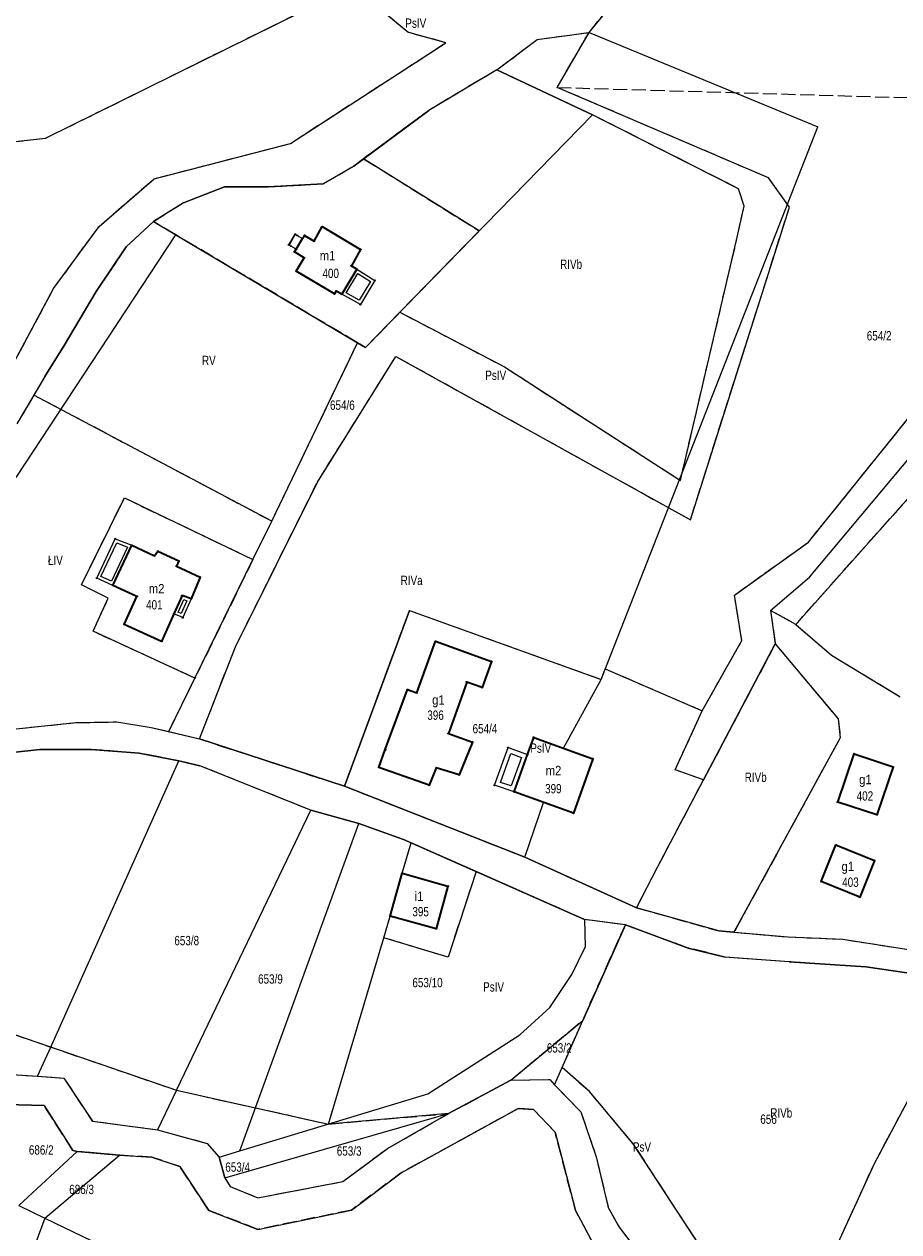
# Model space of a CAD drawing. Header units: metres. Extents: x 7496145 to 7500200, y 5498500 to 5502080.
# Tile 193 of 202: x 7499438 to 7499579, y 5501187 to 5501380. Entities that reach past the tile are written whole.
import ezdxf
from ezdxf.enums import TextEntityAlignment as Align

# ---------------------------------------------------------------- set-up
doc = ezdxf.new("R2010")
doc.units = ezdxf.units.M
doc.header["$MEASUREMENT"] = 0
for name, pattern in [('2.25_0.75', [3, 2.25, -0.75]), ('219-1000', [0]), ('egug-1000', [0])]:
    doc.linetypes.add(name, pattern=pattern)
doc.layers.get('0').update_dxf_attribs({"color": 2, "linetype": 'CONTINUOUS', "lineweight": 5})
for name, color, linetype in [('209-oznaczenie konturu klasyfikacyjnego', 7, 'CONTINUOUS'), ('211-numer działki ewidencyjnej', 7, 'CONTINUOUS'), ('217-kontur klasyfikacyjny', 7, 'CONTINUOUS'), ('218-kontur użytku gruntowego', 7, 'CONTINUOUS'), ('219-działka ewidencyjna', 7, 'CONTINUOUS'), ('312-budynek ewidencyjny', 7, 'CONTINUOUS'), ('312-oznaczenie budynku ewidencyjnego', 7, 'CONTINUOUS'), ('312-oznaczenie budynku ewidencyjnego-Atr117', 7, 'CONTINUOUS'), ('352-schody', 7, 'CONTINUOUS'), ('Punkt budynku', 7, 'CONTINUOUS'), ('taras', 7, 'CONTINUOUS'), ('weranda lub ganek', 7, 'CONTINUOUS')]:
    doc.layers.add(name, color=color, linetype=linetype)
doc.styles.get("Standard").update_dxf_attribs({"font": 'Working1250', "width": 0.75})

# ---------------------------------------------------------------- blocks, each defined once
blk = doc.blocks.new('PUNKTBUD')
at = {"color": 0}
blk.add_circle((0, 0), 0.09, dxfattribs=at)

msp = doc.modelspace()

# ---------------------------------------------------------------- linework, layer by layer
at = {"layer": '217-kontur klasyfikacyjny', "color": 3, "linetype": '2.25_0.75', "lineweight": 18, "flags": 128}
for points in [[(7499528.99, 5501379.13), (7499542.6, 5501395.72)], [(7499441.87, 5501362.16), (7499487.12, 5501384.55)], [(7499499.92, 5501379.16), (7499494.71, 5501383.52)], [(7499506.04, 5501377.48), (7499499.92, 5501379.16)], [(7499520.68, 5501377.99), (7499528.99, 5501379.13)], [(7499523.87, 5501370.31), (7499528.99, 5501379.13)], [(7499481.12, 5501361.32), (7499506.04, 5501377.48)], [(7499514.19, 5501373.11), (7499520.68, 5501377.99)], [(7499514.19, 5501373.11), (7499503.29, 5501366.63)], [(7499529.54, 5501365.92), (7499514.19, 5501373.11)], [(7499557.78, 5501355.79), (7499523.87, 5501370.31)], [(7499523.87, 5501370.31), (7499616.03, 5501367.61)], [(7499503.29, 5501366.63), (7499492.85, 5501358.87)], [(7499552.93, 5501354.07), (7499529.54, 5501365.92)], [(7499433.06, 5501361.18), (7499441.87, 5501362.16)], [(7499459.27, 5501355.66), (7499481.12, 5501361.32)], [(7499486.38, 5501354.86), (7499491.26, 5501357.69)], [(7499491.26, 5501357.69), (7499492.85, 5501358.87)], [(7499492.85, 5501358.87), (7499511.39, 5501347.3)], [(7499450.44, 5501348.03), (7499459.27, 5501355.66)], [(7499561.1, 5501351.13), (7499557.78, 5501355.79)], [(7499463.98, 5501351.82), (7499470.54, 5501354.35)], [(7499470.54, 5501354.35), (7499477.54, 5501354.34)], [(7499477.54, 5501354.34), (7499486.38, 5501354.86)], [(7499553.84, 5501351.27), (7499552.93, 5501354.07)], [(7499459.15, 5501348.8), (7499463.98, 5501351.82)], [(7499552.75, 5501346.31), (7499553.84, 5501351.27)], [(7499545.24, 5501300.97), (7499561.1, 5501351.13)], [(7499443.16, 5501338.06), (7499450.44, 5501348.03)], [(7499459.15, 5501348.8), (7499454.79, 5501344.73)], [(7499462.77, 5501346.65), (7499459.15, 5501348.8)], [(7499491.88, 5501329.36), (7499462.77, 5501346.65)], [(7499511.39, 5501347.3), (7499498.66, 5501334.25)], [(7499543.64, 5501307.29), (7499552.75, 5501346.31)], [(7499454.79, 5501344.73), (7499449.97, 5501337.6)], [(7499436.04, 5501324.77), (7499443.16, 5501338.06)], [(7499449.97, 5501337.6), (7499444.85, 5501328.94)], [(7499498.66, 5501334.25), (7499493.16, 5501328.6)], [(7499498.66, 5501334.25), (7499515.41, 5501325.5)], [(7499564.17, 5501297.4), (7499593.34, 5501333.6)], [(7499603.12, 5501330.24), (7499562.11, 5501284.21)], [(7499444.85, 5501328.94), (7499441.74, 5501323.96)], [(7499478.12, 5501300.74), (7499491.88, 5501329.36)], [(7499493.16, 5501328.6), (7499491.88, 5501329.36)], [(7499485.44, 5501307.03), (7499498.03, 5501327.17)], [(7499498.03, 5501327.17), (7499545.24, 5501300.97)], [(7499515.41, 5501325.5), (7499543.64, 5501307.29)], [(7499441.74, 5501323.96), (7499439.99, 5501320.97)], [(7499439.99, 5501320.97), (7499437.28, 5501316.36)], [(7499478.12, 5501300.74), (7499439.99, 5501320.97)], [(7499472.29, 5501280.58), (7499485.44, 5501307.03)], [(7499447.62, 5501290.56), (7499454.51, 5501304.48)], [(7499454.51, 5501304.48), (7499475.11, 5501294.61)], [(7499475.11, 5501294.61), (7499478.12, 5501300.74)], [(7499552.3, 5501288.91), (7499564.17, 5501297.4)], [(7499475.11, 5501294.61), (7499465.81, 5501275.59)], [(7499451.9, 5501288.39), (7499447.62, 5501290.56)], [(7499449.48, 5501283.1), (7499451.9, 5501288.39)], [(7499553.48, 5501281.6), (7499552.3, 5501288.91)], [(7499489.8, 5501258.26), (7499500.19, 5501286.42)], [(7499500.19, 5501286.42), (7499530.92, 5501275.38)], [(7499562.11, 5501284.21), (7499558.08, 5501286.45)], [(7499558.08, 5501286.45), (7499558.84, 5501281.09)], [(7499562.11, 5501284.21), (7499567.85, 5501279.28)], [(7499465.81, 5501275.59), (7499449.48, 5501283.1)], [(7499547.13, 5501270.36), (7499553.48, 5501281.6)], [(7499466.54, 5501265.84), (7499472.29, 5501280.58)], [(7499558.84, 5501281.09), (7499547.34, 5501259.27)], [(7499558.84, 5501281.09), (7499568.9, 5501269.05)], [(7499567.85, 5501279.28), (7499578.84, 5501272.6)], [(7499530.92, 5501275.38), (7499531.58, 5501277.06)], [(7499531.58, 5501277.06), (7499547.13, 5501270.36)], [(7499461.61, 5501267.02), (7499465.81, 5501275.59)], [(7499542.77, 5501260.89), (7499547.13, 5501270.36)], [(7499433.56, 5501267.08), (7499446.7, 5501268.45)], [(7499446.7, 5501268.45), (7499453.29, 5501268.57)], [(7499453.29, 5501268.57), (7499458.8, 5501267.69)], [(7499568.9, 5501269.05), (7499569.26, 5501266.01)], [(7499458.8, 5501267.69), (7499461.61, 5501267.02)], [(7499461.61, 5501267.02), (7499466.54, 5501265.84)], [(7499440.95, 5501264.13), (7499423.86, 5501262.29)], [(7499449.2, 5501264.16), (7499440.95, 5501264.13)], [(7499456.88, 5501263.55), (7499449.2, 5501264.16)], [(7499466.54, 5501265.84), (7499489.8, 5501258.26)], [(7499569.26, 5501266.01), (7499552.21, 5501234.84)], [(7499463.24, 5501262.33), (7499456.88, 5501263.55)], [(7499466.62, 5501261.54), (7499463.24, 5501262.33)], [(7499484.41, 5501254.4), (7499466.62, 5501261.54)], [(7499547.34, 5501259.27), (7499542.77, 5501260.89)], [(7499539.97, 5501245.27), (7499547.34, 5501259.27)], [(7499489.8, 5501258.26), (7499518.68, 5501246.88)], [(7499492.06, 5501252.26), (7499484.41, 5501254.4)], [(7499499.22, 5501249.71), (7499492.06, 5501252.26)], [(7499499.02, 5501244.31), (7499500.49, 5501249.15)], [(7499500.49, 5501249.15), (7499499.22, 5501249.71)], [(7499518.68, 5501246.88), (7499536.61, 5501238.77)], [(7499536.61, 5501238.77), (7499539.97, 5501245.27)], [(7499497.11, 5501237.39), (7499499.02, 5501244.31)], [(7499510.88, 5501244.56), (7499506.39, 5501230.84)], [(7499528.28, 5501236.87), (7499510.88, 5501244.56)], [(7499496.08, 5501233.95), (7499497.11, 5501237.39)], [(7499536.61, 5501238.77), (7499549.81, 5501235.05)], [(7499527.97, 5501220.71), (7499534.81, 5501236.02)], [(7499534.81, 5501236.02), (7499528.28, 5501236.87)], [(7499544.88, 5501232.31), (7499534.81, 5501236.02)], [(7499549.81, 5501235.05), (7499552.21, 5501234.84)], [(7499487.2, 5501204.08), (7499496.08, 5501233.95)], [(7499506.39, 5501230.84), (7499496.08, 5501233.95)], [(7499552.21, 5501234.84), (7499560.89, 5501234.08)], [(7499560.89, 5501234.08), (7499569.66, 5501233.73)], [(7499569.66, 5501233.73), (7499580.2, 5501232.05)], [(7499550.83, 5501230.85), (7499544.88, 5501232.31)], [(7499561.06, 5501230.11), (7499550.83, 5501230.85)], [(7499573.34, 5501229.27), (7499561.06, 5501230.11)], [(7499580.31, 5501228.27), (7499573.34, 5501229.27)], [(7499574.79, 5501197.88), (7499589.4, 5501225.28)], [(7499433.42, 5501219.63), (7499462.84, 5501209.5)], [(7499516.44, 5501211.14), (7499527.97, 5501220.71)], [(7499524.68, 5501213.14), (7499527.97, 5501220.71)], [(7499426.79, 5501212.67), (7499440.6, 5501211.74)], [(7499529.06, 5501209.28), (7499524.68, 5501213.14)], [(7499440.6, 5501211.74), (7499444.81, 5501211.45)], [(7499444.81, 5501211.45), (7499449.37, 5501204.55)], [(7499506.48, 5501205.76), (7499516.44, 5501211.14)], [(7499516.44, 5501211.14), (7499522.71, 5501211.24)], [(7499522.71, 5501211.24), (7499523.47, 5501210.36)], [(7499523.47, 5501210.36), (7499527.67, 5501206.02)], [(7499462.84, 5501209.5), (7499487.2, 5501204.08)], [(7499536.08, 5501200.93), (7499529.06, 5501209.28)], [(7499441.66, 5501207.03), (7499431.42, 5501207.33)], [(7499446.25, 5501199.82), (7499441.66, 5501207.03)], [(7499517.65, 5501206.6), (7499498.88, 5501196.27)], [(7499520.09, 5501206.4), (7499517.65, 5501206.6)], [(7499523.54, 5501202.78), (7499520.09, 5501206.4)], [(7499527.67, 5501206.02), (7499530.14, 5501198.84)], [(7499449.37, 5501204.55), (7499459.79, 5501203.17)], [(7499487.2, 5501204.08), (7499506.48, 5501205.76)], [(7499496.68, 5501200.17), (7499506.48, 5501205.76)], [(7499459.79, 5501203.17), (7499467.76, 5501200.98)], [(7499526.84, 5501190.21), (7499523.54, 5501202.78)], [(7499467.76, 5501200.98), (7499469.68, 5501198.77)], [(7499549.36, 5501180.52), (7499536.08, 5501200.93)], [(7499446.95, 5501199.7), (7499446.25, 5501199.82)], [(7499453.72, 5501199.09), (7499446.95, 5501199.7)], [(7499458.9, 5501198.77), (7499453.72, 5501199.09)], [(7499463.39, 5501197.29), (7499458.9, 5501198.77)], [(7499469.68, 5501198.77), (7499470.61, 5501195.43)], [(7499489.52, 5501194.87), (7499496.68, 5501200.17)], [(7499530.14, 5501198.84), (7499532.06, 5501190.68)], [(7499468.04, 5501190.23), (7499463.39, 5501197.29)], [(7499563.06, 5501172.2), (7499574.79, 5501197.88)], [(7499470.61, 5501195.43), (7499471.47, 5501194.09)], [(7499475.91, 5501192.25), (7499489.52, 5501194.87)], [(7499498.88, 5501196.27), (7499490.9, 5501190.28)], [(7499471.47, 5501194.09), (7499475.91, 5501192.25)], [(7499532.06, 5501190.68), (7499533.82, 5501187.52)], [(7499475.89, 5501187.19), (7499468.04, 5501190.23)], [(7499490.9, 5501190.28), (7499475.89, 5501187.19)], [(7499530.12, 5501184), (7499526.84, 5501190.21)], [(7499533.82, 5501187.52), (7499538.37, 5501181.57)]]:
    msp.add_lwpolyline(points, dxfattribs=at)
at = {"layer": '218-kontur użytku gruntowego', "color": 3, "linetype": 'egug-1000', "lineweight": 18, "flags": 128}
for points in [[(7499528.99, 5501379.13), (7499542.6, 5501395.72)], [(7499441.87, 5501362.16), (7499487.12, 5501384.55)], [(7499499.92, 5501379.16), (7499494.71, 5501383.52)], [(7499506.04, 5501377.48), (7499499.92, 5501379.16)], [(7499520.68, 5501377.99), (7499528.99, 5501379.13)], [(7499523.87, 5501370.31), (7499528.99, 5501379.13)], [(7499481.12, 5501361.32), (7499506.04, 5501377.48)], [(7499514.19, 5501373.11), (7499520.68, 5501377.99)], [(7499514.19, 5501373.11), (7499503.29, 5501366.63)], [(7499529.54, 5501365.92), (7499514.19, 5501373.11)], [(7499557.78, 5501355.79), (7499523.87, 5501370.31)], [(7499503.29, 5501366.63), (7499492.85, 5501358.87)], [(7499552.93, 5501354.07), (7499529.54, 5501365.92)], [(7499433.06, 5501361.18), (7499441.87, 5501362.16)], [(7499459.27, 5501355.66), (7499481.12, 5501361.32)], [(7499491.26, 5501357.69), (7499486.38, 5501354.86)], [(7499492.85, 5501358.87), (7499491.26, 5501357.69)], [(7499511.39, 5501347.3), (7499492.85, 5501358.87)], [(7499450.44, 5501348.03), (7499459.27, 5501355.66)], [(7499561.1, 5501351.13), (7499557.78, 5501355.79)], [(7499470.54, 5501354.35), (7499463.98, 5501351.82)], [(7499477.54, 5501354.34), (7499470.54, 5501354.35)], [(7499486.38, 5501354.86), (7499477.54, 5501354.34)], [(7499553.84, 5501351.27), (7499552.93, 5501354.07)], [(7499463.98, 5501351.82), (7499459.15, 5501348.8)], [(7499552.75, 5501346.31), (7499553.84, 5501351.27)], [(7499545.24, 5501300.97), (7499561.1, 5501351.13)], [(7499443.16, 5501338.06), (7499450.44, 5501348.03)], [(7499459.15, 5501348.8), (7499454.79, 5501344.73)], [(7499459.15, 5501348.8), (7499462.77, 5501346.65)], [(7499462.77, 5501346.65), (7499491.88, 5501329.36)], [(7499498.66, 5501334.25), (7499511.39, 5501347.3)], [(7499543.64, 5501307.29), (7499552.75, 5501346.31)], [(7499454.79, 5501344.73), (7499449.97, 5501337.6)], [(7499436.04, 5501324.77), (7499443.16, 5501338.06)], [(7499449.97, 5501337.6), (7499444.85, 5501328.94)], [(7499493.16, 5501328.6), (7499498.66, 5501334.25)], [(7499498.66, 5501334.25), (7499515.41, 5501325.5)], [(7499564.17, 5501297.4), (7499593.34, 5501333.6)], [(7499603.12, 5501330.24), (7499562.11, 5501284.21)], [(7499444.85, 5501328.94), (7499441.74, 5501323.96)], [(7499478.12, 5501300.74), (7499491.88, 5501329.36)], [(7499491.88, 5501329.36), (7499493.16, 5501328.6)], [(7499485.44, 5501307.03), (7499498.03, 5501327.17)], [(7499498.03, 5501327.17), (7499545.24, 5501300.97)], [(7499515.41, 5501325.5), (7499543.64, 5501307.29)], [(7499441.74, 5501323.96), (7499439.99, 5501320.97)], [(7499439.99, 5501320.97), (7499437.28, 5501316.36)], [(7499478.12, 5501300.74), (7499439.99, 5501320.97)], [(7499472.29, 5501280.58), (7499485.44, 5501307.03)], [(7499447.62, 5501290.56), (7499454.51, 5501304.48)], [(7499454.51, 5501304.48), (7499475.11, 5501294.61)], [(7499475.11, 5501294.61), (7499478.12, 5501300.74)], [(7499552.3, 5501288.91), (7499564.17, 5501297.4)], [(7499465.81, 5501275.59), (7499475.11, 5501294.61)], [(7499451.9, 5501288.39), (7499447.62, 5501290.56)], [(7499449.48, 5501283.1), (7499451.9, 5501288.39)], [(7499553.48, 5501281.6), (7499552.3, 5501288.91)], [(7499489.8, 5501258.26), (7499500.19, 5501286.42)], [(7499500.19, 5501286.42), (7499530.92, 5501275.38)], [(7499562.11, 5501284.21), (7499558.08, 5501286.45)], [(7499558.08, 5501286.45), (7499558.84, 5501281.09)], [(7499562.11, 5501284.21), (7499567.85, 5501279.28)], [(7499465.81, 5501275.59), (7499449.48, 5501283.1)], [(7499547.13, 5501270.36), (7499553.48, 5501281.6)], [(7499466.54, 5501265.84), (7499472.29, 5501280.58)], [(7499558.84, 5501281.09), (7499547.34, 5501259.27)], [(7499558.84, 5501281.09), (7499568.9, 5501269.05)], [(7499567.85, 5501279.28), (7499578.84, 5501272.6)], [(7499530.92, 5501275.38), (7499531.58, 5501277.06)], [(7499531.58, 5501277.06), (7499547.13, 5501270.36)], [(7499461.61, 5501267.02), (7499465.81, 5501275.59)], [(7499542.77, 5501260.89), (7499547.13, 5501270.36)], [(7499433.56, 5501267.08), (7499446.7, 5501268.45)], [(7499446.7, 5501268.45), (7499453.29, 5501268.57)], [(7499453.29, 5501268.57), (7499458.8, 5501267.69)], [(7499568.9, 5501269.05), (7499569.26, 5501266.01)], [(7499458.8, 5501267.69), (7499461.61, 5501267.02)], [(7499461.61, 5501267.02), (7499466.54, 5501265.84)], [(7499440.95, 5501264.13), (7499423.86, 5501262.29)], [(7499449.2, 5501264.16), (7499440.95, 5501264.13)], [(7499456.88, 5501263.55), (7499449.2, 5501264.16)], [(7499489.8, 5501258.26), (7499466.54, 5501265.84)], [(7499569.26, 5501266.01), (7499552.21, 5501234.84)], [(7499463.24, 5501262.33), (7499456.88, 5501263.55)], [(7499466.62, 5501261.54), (7499463.24, 5501262.33)], [(7499484.41, 5501254.4), (7499466.62, 5501261.54)], [(7499547.34, 5501259.27), (7499542.77, 5501260.89)], [(7499539.97, 5501245.27), (7499547.34, 5501259.27)], [(7499518.68, 5501246.88), (7499489.8, 5501258.26)], [(7499492.06, 5501252.26), (7499484.41, 5501254.4)], [(7499499.22, 5501249.71), (7499492.06, 5501252.26)], [(7499499.02, 5501244.31), (7499500.49, 5501249.15)], [(7499500.49, 5501249.15), (7499499.22, 5501249.71)], [(7499510.88, 5501244.56), (7499500.49, 5501249.15)], [(7499536.61, 5501238.77), (7499518.68, 5501246.88)], [(7499536.61, 5501238.77), (7499539.97, 5501245.27)], [(7499497.11, 5501237.39), (7499499.02, 5501244.31)], [(7499510.88, 5501244.56), (7499506.39, 5501230.84)], [(7499528.28, 5501236.87), (7499510.88, 5501244.56)], [(7499496.08, 5501233.95), (7499497.11, 5501237.39)], [(7499549.81, 5501235.05), (7499536.61, 5501238.77)], [(7499527.97, 5501220.71), (7499534.81, 5501236.02)], [(7499534.81, 5501236.02), (7499528.28, 5501236.87)], [(7499544.88, 5501232.31), (7499534.81, 5501236.02)], [(7499552.21, 5501234.84), (7499549.81, 5501235.05)], [(7499487.2, 5501204.08), (7499496.08, 5501233.95)], [(7499506.39, 5501230.84), (7499496.08, 5501233.95)], [(7499552.21, 5501234.84), (7499560.89, 5501234.08)], [(7499560.89, 5501234.08), (7499569.66, 5501233.73)], [(7499569.66, 5501233.73), (7499580.2, 5501232.05)], [(7499550.83, 5501230.85), (7499544.88, 5501232.31)], [(7499561.06, 5501230.11), (7499550.83, 5501230.85)], [(7499573.34, 5501229.27), (7499561.06, 5501230.11)], [(7499580.31, 5501228.27), (7499573.34, 5501229.27)], [(7499574.79, 5501197.88), (7499589.4, 5501225.28)], [(7499433.42, 5501219.63), (7499462.84, 5501209.5)], [(7499516.44, 5501211.14), (7499527.97, 5501220.71)], [(7499524.68, 5501213.14), (7499527.97, 5501220.71)], [(7499426.79, 5501212.67), (7499440.6, 5501211.74)], [(7499529.06, 5501209.28), (7499524.68, 5501213.14)], [(7499440.6, 5501211.74), (7499444.81, 5501211.45)], [(7499444.81, 5501211.45), (7499449.37, 5501204.55)], [(7499506.48, 5501205.76), (7499516.44, 5501211.14)], [(7499516.44, 5501211.14), (7499522.71, 5501211.24)], [(7499522.71, 5501211.24), (7499523.47, 5501210.36)], [(7499523.47, 5501210.36), (7499527.67, 5501206.02)], [(7499462.84, 5501209.5), (7499487.2, 5501204.08)], [(7499536.08, 5501200.93), (7499529.06, 5501209.28)], [(7499431.42, 5501207.33), (7499441.66, 5501207.03)], [(7499441.66, 5501207.03), (7499446.25, 5501199.82)], [(7499498.88, 5501196.27), (7499517.65, 5501206.6)], [(7499517.65, 5501206.6), (7499520.09, 5501206.4)], [(7499520.09, 5501206.4), (7499523.54, 5501202.78)], [(7499527.67, 5501206.02), (7499530.14, 5501198.84)], [(7499449.37, 5501204.55), (7499459.79, 5501203.17)], [(7499506.48, 5501205.76), (7499487.2, 5501204.08)], [(7499496.68, 5501200.17), (7499506.48, 5501205.76)], [(7499459.79, 5501203.17), (7499467.76, 5501200.98)], [(7499523.54, 5501202.78), (7499526.84, 5501190.21)], [(7499467.76, 5501200.98), (7499469.68, 5501198.77)], [(7499549.36, 5501180.52), (7499536.08, 5501200.93)], [(7499446.25, 5501199.82), (7499446.95, 5501199.7)], [(7499446.95, 5501199.7), (7499453.72, 5501199.09)], [(7499453.72, 5501199.09), (7499458.9, 5501198.77)], [(7499458.9, 5501198.77), (7499463.39, 5501197.29)], [(7499469.68, 5501198.77), (7499470.61, 5501195.43)], [(7499489.52, 5501194.87), (7499496.68, 5501200.17)], [(7499530.14, 5501198.84), (7499532.06, 5501190.68)], [(7499463.39, 5501197.29), (7499468.04, 5501190.23)], [(7499563.06, 5501172.2), (7499574.79, 5501197.88)], [(7499470.61, 5501195.43), (7499471.47, 5501194.09)], [(7499475.91, 5501192.25), (7499489.52, 5501194.87)], [(7499490.9, 5501190.28), (7499498.88, 5501196.27)], [(7499471.47, 5501194.09), (7499475.91, 5501192.25)], [(7499532.06, 5501190.68), (7499533.82, 5501187.52)], [(7499468.04, 5501190.23), (7499475.89, 5501187.19)], [(7499475.89, 5501187.19), (7499490.9, 5501190.28)], [(7499526.84, 5501190.21), (7499530.12, 5501184)], [(7499533.82, 5501187.52), (7499538.37, 5501181.57)]]:
    msp.add_lwpolyline(points, dxfattribs=at)
at = {"layer": '219-działka ewidencyjna', "color": 3, "linetype": '219-1000', "lineweight": 18, "flags": 128}
for points in [[(7499528.99, 5501379.13), (7499542.6, 5501395.72)], [(7499520.68, 5501377.99), (7499528.99, 5501379.13)], [(7499528.99, 5501379.13), (7499565.67, 5501363.98)], [(7499514.19, 5501373.11), (7499520.68, 5501377.99)], [(7499514.19, 5501373.11), (7499503.29, 5501366.63)], [(7499514.19, 5501373.11), (7499529.54, 5501365.92)], [(7499491.26, 5501357.69), (7499503.29, 5501366.63)], [(7499529.54, 5501365.92), (7499493.16, 5501328.6)], [(7499530.92, 5501275.38), (7499565.67, 5501363.98)], [(7499486.38, 5501354.86), (7499491.26, 5501357.69)], [(7499463.98, 5501351.82), (7499470.54, 5501354.35)], [(7499470.54, 5501354.35), (7499477.54, 5501354.34)], [(7499477.54, 5501354.34), (7499486.38, 5501354.86)], [(7499463.98, 5501351.82), (7499459.15, 5501348.8)], [(7499454.79, 5501344.73), (7499459.15, 5501348.8)], [(7499437.15, 5501307.77), (7499462.77, 5501346.65)], [(7499462.77, 5501346.65), (7499493.16, 5501328.6)], [(7499449.97, 5501337.6), (7499454.79, 5501344.73)], [(7499444.85, 5501328.94), (7499449.97, 5501337.6)], [(7499564.34, 5501291.75), (7499597.21, 5501331.01)], [(7499441.74, 5501323.96), (7499444.85, 5501328.94)], [(7499441.74, 5501323.96), (7499437.28, 5501316.36)], [(7499558.08, 5501286.45), (7499564.34, 5501291.75)], [(7499500.19, 5501286.42), (7499489.8, 5501258.26)], [(7499500.19, 5501286.42), (7499530.92, 5501275.38)], [(7499558.08, 5501286.45), (7499558.84, 5501281.09)], [(7499539.97, 5501245.27), (7499558.84, 5501281.09)], [(7499524.89, 5501264.36), (7499530.92, 5501275.38)], [(7499433.56, 5501267.08), (7499446.7, 5501268.45)], [(7499446.7, 5501268.45), (7499453.29, 5501268.57)], [(7499453.29, 5501268.57), (7499458.8, 5501267.69)], [(7499458.8, 5501267.69), (7499466.54, 5501265.84)], [(7499423.86, 5501262.29), (7499440.95, 5501264.13)], [(7499440.95, 5501264.13), (7499449.2, 5501264.16)], [(7499449.2, 5501264.16), (7499456.88, 5501263.55)], [(7499466.54, 5501265.84), (7499489.8, 5501258.26)], [(7499524.89, 5501264.36), (7499529.6, 5501262.66)], [(7499442.43, 5501215.83), (7499463.24, 5501262.33)], [(7499456.88, 5501263.55), (7499463.24, 5501262.33)], [(7499463.24, 5501262.33), (7499466.62, 5501261.54)], [(7499526.47, 5501253.94), (7499529.6, 5501262.66)], [(7499484.41, 5501254.4), (7499466.62, 5501261.54)], [(7499489.8, 5501258.26), (7499518.68, 5501246.88)], [(7499518.68, 5501246.88), (7499521.7, 5501255.65)], [(7499521.7, 5501255.65), (7499526.47, 5501253.94)], [(7499462.84, 5501209.5), (7499484.41, 5501254.4)], [(7499484.41, 5501254.4), (7499492.06, 5501252.26)], [(7499472.99, 5501199.77), (7499492.06, 5501252.26)], [(7499492.06, 5501252.26), (7499499.22, 5501249.71)], [(7499499.22, 5501249.71), (7499528.28, 5501236.87)], [(7499518.68, 5501246.88), (7499536.61, 5501238.77)], [(7499536.61, 5501238.77), (7499539.97, 5501245.27)], [(7499549.81, 5501235.05), (7499536.61, 5501238.77)], [(7499534.81, 5501236.02), (7499527.97, 5501220.71)], [(7499528.28, 5501236.87), (7499528.35, 5501232.47)], [(7499534.81, 5501236.02), (7499528.28, 5501236.87)], [(7499534.81, 5501236.02), (7499544.88, 5501232.31)], [(7499549.81, 5501235.05), (7499560.89, 5501234.08)], [(7499560.89, 5501234.08), (7499569.66, 5501233.73)], [(7499569.66, 5501233.73), (7499580.2, 5501232.05)], [(7499526.22, 5501228.06), (7499528.35, 5501232.47)], [(7499544.88, 5501232.31), (7499550.83, 5501230.85)], [(7499561.06, 5501230.11), (7499550.83, 5501230.85)], [(7499561.06, 5501230.11), (7499573.34, 5501229.27)], [(7499573.34, 5501229.27), (7499580.31, 5501228.27)], [(7499522.71, 5501222.75), (7499526.22, 5501228.06)], [(7499574.79, 5501197.88), (7499589.4, 5501225.28)], [(7499517.88, 5501218.39), (7499522.71, 5501222.75)], [(7499516.44, 5501211.14), (7499527.97, 5501220.71)], [(7499523.47, 5501210.36), (7499527.97, 5501220.71)], [(7499503.17, 5501208.93), (7499517.88, 5501218.39)], [(7499440.6, 5501211.74), (7499442.43, 5501215.83)], [(7499426.79, 5501212.67), (7499440.6, 5501211.74)], [(7499440.6, 5501211.74), (7499444.81, 5501211.45)], [(7499444.81, 5501211.45), (7499449.37, 5501204.55)], [(7499516.44, 5501211.14), (7499506.48, 5501205.76)], [(7499516.44, 5501211.14), (7499522.71, 5501211.24)], [(7499522.71, 5501211.24), (7499523.47, 5501210.36)], [(7499523.47, 5501210.36), (7499527.67, 5501206.02)], [(7499462.84, 5501209.5), (7499459.79, 5501203.17)], [(7499472.99, 5501199.77), (7499503.17, 5501208.93)], [(7499441.66, 5501207.03), (7499431.42, 5501207.33)], [(7499441.66, 5501207.03), (7499446.25, 5501199.82)], [(7499498.88, 5501196.27), (7499517.65, 5501206.6)], [(7499520.09, 5501206.4), (7499517.65, 5501206.6)], [(7499520.09, 5501206.4), (7499523.54, 5501202.78)], [(7499527.67, 5501206.02), (7499530.14, 5501198.84)], [(7499449.37, 5501204.55), (7499459.79, 5501203.17)], [(7499470.61, 5501195.43), (7499506.48, 5501205.76)], [(7499496.68, 5501200.17), (7499506.48, 5501205.76)], [(7499459.79, 5501203.17), (7499467.76, 5501200.98)], [(7499523.54, 5501202.78), (7499526.84, 5501190.21)], [(7499467.76, 5501200.98), (7499469.68, 5501198.77)], [(7499437.59, 5501191.03), (7499446.95, 5501199.7)], [(7499441.77, 5501189), (7499453.72, 5501199.09)], [(7499446.25, 5501199.82), (7499446.95, 5501199.7)], [(7499453.72, 5501199.09), (7499446.95, 5501199.7)], [(7499453.72, 5501199.09), (7499458.9, 5501198.77)], [(7499458.9, 5501198.77), (7499463.39, 5501197.29)], [(7499469.68, 5501198.77), (7499472.99, 5501199.77)], [(7499470.61, 5501195.43), (7499469.68, 5501198.77)], [(7499489.52, 5501194.87), (7499496.68, 5501200.17)], [(7499530.14, 5501198.84), (7499532.06, 5501190.68)], [(7499463.39, 5501197.29), (7499468.04, 5501190.23)], [(7499563.06, 5501172.2), (7499574.79, 5501197.88)], [(7499470.61, 5501195.43), (7499471.47, 5501194.09)], [(7499475.91, 5501192.25), (7499489.52, 5501194.87)], [(7499490.9, 5501190.28), (7499498.88, 5501196.27)], [(7499471.47, 5501194.09), (7499475.91, 5501192.25)], [(7499437.59, 5501191.03), (7499441.77, 5501189)], [(7499532.06, 5501190.68), (7499533.82, 5501187.52)], [(7499441.77, 5501189), (7499435.34, 5501171.68)], [(7499441.77, 5501189), (7499450.73, 5501184.68)], [(7499468.04, 5501190.23), (7499475.89, 5501187.19)], [(7499475.89, 5501187.19), (7499490.9, 5501190.28)], [(7499526.84, 5501190.21), (7499530.12, 5501184)], [(7499533.82, 5501187.52), (7499538.37, 5501181.57)]]:
    msp.add_lwpolyline(points, dxfattribs=at)
at = {"layer": '312-budynek ewidencyjny', "color": 7, "linetype": 'Continuous', "lineweight": 35, "flags": 128}
for points in [[(7499484.91, 5501345.66), (7499486.23, 5501347.99)], [(7499486.23, 5501347.99), (7499492.37, 5501344.33)], [(7499482.03, 5501344.35), (7499483.05, 5501346.07)], [(7499483.05, 5501346.07), (7499483.36, 5501346.58)], [(7499483.36, 5501346.58), (7499484.91, 5501345.66)], [(7499481.77, 5501343.92), (7499482.03, 5501344.35)], [(7499483.32, 5501343), (7499481.77, 5501343.92)], [(7499492.37, 5501344.33), (7499490.89, 5501341.71)], [(7499482.04, 5501340.85), (7499483.32, 5501343)], [(7499490.89, 5501341.71), (7499491.74, 5501341.16)], [(7499488.18, 5501337.19), (7499482.04, 5501340.85)], [(7499491.74, 5501341.16), (7499489.34, 5501337.16)], [(7499488.44, 5501337.66), (7499488.18, 5501337.19)], [(7499489.34, 5501337.16), (7499488.44, 5501337.66)], [(7499452.67, 5501290.45), (7499455.67, 5501296.88)], [(7499455.67, 5501296.88), (7499459.31, 5501295.22)], [(7499459.31, 5501295.22), (7499459.85, 5501295.95)], [(7499459.85, 5501295.95), (7499463.23, 5501294.38)], [(7499463.23, 5501294.38), (7499462.84, 5501293.56)], [(7499462.84, 5501293.56), (7499466.66, 5501291.79)], [(7499466.66, 5501291.79), (7499465.21, 5501288.29)], [(7499456.52, 5501288.7), (7499452.67, 5501290.45)], [(7499454.48, 5501284.2), (7499456.52, 5501288.7)], [(7499463.74, 5501288.81), (7499462.45, 5501285.9)], [(7499465.21, 5501288.29), (7499463.74, 5501288.81)], [(7499462.45, 5501285.9), (7499460.47, 5501281.47)], [(7499460.47, 5501281.47), (7499454.48, 5501284.2)], [(7499501.38, 5501273.23), (7499504.39, 5501281.49)], [(7499504.39, 5501281.49), (7499513.35, 5501278.27)], [(7499513.35, 5501278.27), (7499511.85, 5501274.08)], [(7499509.38, 5501274.96), (7499506.44, 5501266.71)], [(7499511.85, 5501274.08), (7499509.38, 5501274.96)], [(7499496.33, 5501264.12), (7499499.89, 5501273.75)], [(7499499.89, 5501273.75), (7499501.38, 5501273.23)], [(7499506.44, 5501266.71), (7499510.28, 5501265.34)], [(7499519.13, 5501263.32), (7499520.12, 5501266.09)], [(7499520.12, 5501266.09), (7499529.6, 5501262.66)], [(7499495.3, 5501261.27), (7499496.33, 5501264.12)], [(7499510.28, 5501265.34), (7499508.18, 5501260.07)], [(7499516.98, 5501257.35), (7499519.13, 5501263.32)], [(7499529.6, 5501262.66), (7499526.47, 5501253.94)], [(7499568.85, 5501255.7), (7499571.49, 5501263.46)], [(7499571.49, 5501263.46), (7499577.72, 5501261.34)], [(7499503.35, 5501258.43), (7499495.3, 5501261.27)], [(7499504.47, 5501261.21), (7499503.35, 5501258.43)], [(7499508.18, 5501260.07), (7499504.47, 5501261.21)], [(7499577.72, 5501261.34), (7499575.12, 5501253.69)], [(7499526.47, 5501253.94), (7499516.98, 5501257.35)], [(7499575.12, 5501253.69), (7499568.85, 5501255.7)], [(7499566.2, 5501242.96), (7499568.56, 5501248.83)], [(7499568.56, 5501248.83), (7499574.74, 5501246.35)], [(7499574.74, 5501246.35), (7499572.37, 5501240.45)], [(7499497.11, 5501237.39), (7499499.02, 5501244.31)], [(7499499.02, 5501244.31), (7499506.37, 5501242.24)], [(7499572.37, 5501240.45), (7499566.2, 5501242.96)], [(7499506.37, 5501242.24), (7499504.48, 5501235.4)], [(7499504.48, 5501235.4), (7499497.11, 5501237.39)]]:
    msp.add_lwpolyline(points, dxfattribs=at)
at = {"layer": '352-schody', "color": 7, "linetype": 'Continuous', "lineweight": 18, "flags": 128}
msp.add_lwpolyline([(7499482.03, 5501344.35), (7499481.17, 5501344.86), (7499480.87, 5501345.04), (7499481.89, 5501346.76), (7499482.2, 5501346.58), (7499483.05, 5501346.07)], close=True, dxfattribs=at)
msp.add_lwpolyline([(7499482.03, 5501344.35), (7499481.17, 5501344.86), (7499480.87, 5501345.04), (7499481.89, 5501346.76), (7499482.2, 5501346.58), (7499483.05, 5501346.07)], close=True, dxfattribs=at)
msp.add_lwpolyline([(7499481.9, 5501346.76), (7499480.89, 5501345.03)], dxfattribs=at)
at = {"layer": 'taras', "color": 0, "lineweight": 18}
for p, q in [((7499489.34, 5501337.16), (7499491.74, 5501341.16)), ((7499490.03, 5501337.35), (7499491.91, 5501340.47)), ((7499491.74, 5501341.16), (7499494.64, 5501339.34)), ((7499491.91, 5501340.47), (7499493.96, 5501339.18)), ((7499493.96, 5501339.18), (7499492.15, 5501336.17)), ((7499494.64, 5501339.34), (7499492.33, 5501335.5)), ((7499492.33, 5501335.5), (7499489.34, 5501337.16)), ((7499492.15, 5501336.17), (7499490.03, 5501337.35)), ((7499450.08, 5501291.63), (7499453.01, 5501297.92)), ((7499450.75, 5501291.88), (7499453.27, 5501297.28)), ((7499453.01, 5501297.92), (7499455.67, 5501296.88)), ((7499453.27, 5501297.28), (7499454.99, 5501296.61)), ((7499454.99, 5501296.61), (7499452.43, 5501291.11)), ((7499455.67, 5501296.88), (7499452.67, 5501290.45)), ((7499452.67, 5501290.45), (7499450.08, 5501291.63)), ((7499452.43, 5501291.11), (7499450.75, 5501291.88)), ((7499462.45, 5501285.9), (7499463.74, 5501288.81)), ((7499463.11, 5501286.15), (7499464.01, 5501288.18)), ((7499464.53, 5501288), (7499463.6, 5501285.94)), ((7499463.74, 5501288.81), (7499465.21, 5501288.29)), ((7499465.21, 5501288.29), (7499463.85, 5501285.28)), ((7499464.01, 5501288.18), (7499464.53, 5501288)), ((7499463.85, 5501285.28), (7499462.45, 5501285.9)), ((7499463.6, 5501285.94), (7499463.11, 5501286.15))]:
    msp.add_line(p, q, dxfattribs=at)
at = {"layer": 'weranda lub ganek', "color": 0, "linetype": 'CONTINUOUS', "lineweight": 18}
for p, q in [((7499513.83, 5501258.4), (7499516.01, 5501264.44)), ((7499516.01, 5501264.44), (7499519.13, 5501263.32)), ((7499514.8, 5501258.87), (7499516.46, 5501263.48)), ((7499516.46, 5501263.48), (7499518.17, 5501262.87)), ((7499518.17, 5501262.87), (7499516.52, 5501258.29)), ((7499519.13, 5501263.32), (7499516.98, 5501257.35)), ((7499516.98, 5501257.35), (7499513.83, 5501258.4)), ((7499516.52, 5501258.29), (7499514.8, 5501258.87))]:
    msp.add_line(p, q, dxfattribs=at)

# ---------------------------------------------------------------- block references
at = {"layer": 'Punkt budynku', "color": 5, "linetype": 'Continuous', "lineweight": 13}
for p in [(7499486.23, 5501347.99), (7499481.89, 5501346.76), (7499482.2, 5501346.58), (7499483.05, 5501346.07), (7499483.36, 5501346.58), (7499484.91, 5501345.66), (7499480.87, 5501345.04), (7499481.17, 5501344.86), (7499481.77, 5501343.92), (7499482.03, 5501344.35), (7499492.37, 5501344.33), (7499483.32, 5501343), (7499490.89, 5501341.71), (7499482.04, 5501340.85), (7499491.74, 5501341.16), (7499488.44, 5501337.66), (7499494.64, 5501339.34), (7499488.18, 5501337.19), (7499489.34, 5501337.16), (7499492.33, 5501335.5), (7499453.01, 5501297.92), (7499455.67, 5501296.88), (7499459.31, 5501295.22), (7499459.85, 5501295.95), (7499462.84, 5501293.56), (7499463.23, 5501294.38), (7499450.08, 5501291.63), (7499466.66, 5501291.79), (7499452.67, 5501290.45), (7499456.52, 5501288.7), (7499463.74, 5501288.81), (7499465.21, 5501288.29), (7499462.45, 5501285.9), (7499454.48, 5501284.2), (7499463.85, 5501285.28), (7499460.47, 5501281.47), (7499504.39, 5501281.49), (7499513.35, 5501278.27), (7499499.89, 5501273.75), (7499509.38, 5501274.96), (7499511.85, 5501274.08), (7499501.38, 5501273.23), (7499506.44, 5501266.71), (7499520.12, 5501266.09), (7499496.33, 5501264.12), (7499510.28, 5501265.34), (7499516.01, 5501264.44), (7499519.13, 5501263.32), (7499529.6, 5501262.66), (7499571.49, 5501263.46), (7499495.3, 5501261.27), (7499504.47, 5501261.21), (7499577.72, 5501261.34), (7499503.35, 5501258.43), (7499508.18, 5501260.07), (7499513.83, 5501258.4), (7499516.98, 5501257.35), (7499568.85, 5501255.7), (7499526.47, 5501253.94), (7499575.12, 5501253.69), (7499568.56, 5501248.83), (7499574.74, 5501246.35), (7499499.02, 5501244.31), (7499566.2, 5501242.96), (7499506.37, 5501242.24), (7499572.37, 5501240.45), (7499497.11, 5501237.39), (7499504.48, 5501235.4)]:
    msp.add_blockref('PUNKTBUD', p, dxfattribs=at)

# ---------------------------------------------------------------- texts
at = {"layer": '209-oznaczenie konturu klasyfikacyjnego', "color": 3, "linetype": 'Continuous', "lineweight": 18, "width": 0.79}
for s, p in [('PsIV', (7499499.54, 5501379.86)), ('RIVb', (7499524.35, 5501341.2)), ('RV', (7499466.94, 5501325.77)), ('PsIV', (7499512.36, 5501323.4)), ('ŁIV', (7499442.26, 5501293.74)), ('RIVa', (7499498.79, 5501290.51)), ('PsIV', (7499519.58, 5501263.61)), ('RIVb', (7499553.94, 5501258.94)), ('PsIV', (7499512.01, 5501225.32)), ('RIVb', (7499558.04, 5501205.11)), ('PsV', (7499536.02, 5501199.66))]:
    msp.add_text(s, height=1.5, dxfattribs=at).set_placement(p)
at = {"layer": '211-numer działki ewidencyjnej', "color": 3, "linetype": 'Continuous', "lineweight": 18, "width": 0.79}
for s, p in [('654/2', (7499573.51, 5501329.73)), ('654/6', (7499487.46, 5501318.61)), ('654/4', (7499510.32, 5501266.73)), ('653/8', (7499462.51, 5501232.75)), ('653/9', (7499475.93, 5501226.59)), ('653/10', (7499500.67, 5501226.02)), ('653/2', (7499522.21, 5501215.54)), ('656', (7499556.44, 5501204.11)), ('686/2', (7499439.19, 5501199.18)), ('653/3', (7499488.55, 5501199.01)), ('653/4', (7499470.68, 5501196.43))]:
    msp.add_text(s, height=1.5, dxfattribs=at).set_placement(p)
msp.add_text('686/3', height=1.5, dxfattribs=at).set_placement((7499445.66, 5501194.35), align=Align.TOP_LEFT)
at = {"layer": '312-oznaczenie budynku ewidencyjnego', "color": 7, "linetype": 'Continuous', "lineweight": 18, "width": 0.79}
for s, p in [('400', (7499486.25, 5501341.24)), ('401', (7499457.98, 5501288.09)), ('396', (7499503.06, 5501270.4)), ('399', (7499521.94, 5501258.61)), ('402', (7499571.89, 5501257.44)), ('403', (7499569.57, 5501243.61)), ('395', (7499500.67, 5501238.89))]:
    msp.add_text(s, height=1.5, dxfattribs=at).set_placement(p, align=Align.TOP_LEFT)
at = {"layer": '312-oznaczenie budynku ewidencyjnego-Atr117', "color": 7, "width": 0.9}
for s, p in [('m1', (7499487.07, 5501342.58)), ('m2', (7499459.67, 5501289.18)), ('g1', (7499504.84, 5501271.35)), ('m2', (7499523.29, 5501260.02)), ('g1', (7499573.29, 5501258.58)), ('g1', (7499570.47, 5501244.64)), ('i1', (7499501.74, 5501239.86))]:
    msp.add_text(s, height=1.5, dxfattribs=at).set_placement(p, align=Align.CENTER)

doc.saveas('drawing.dxf')
